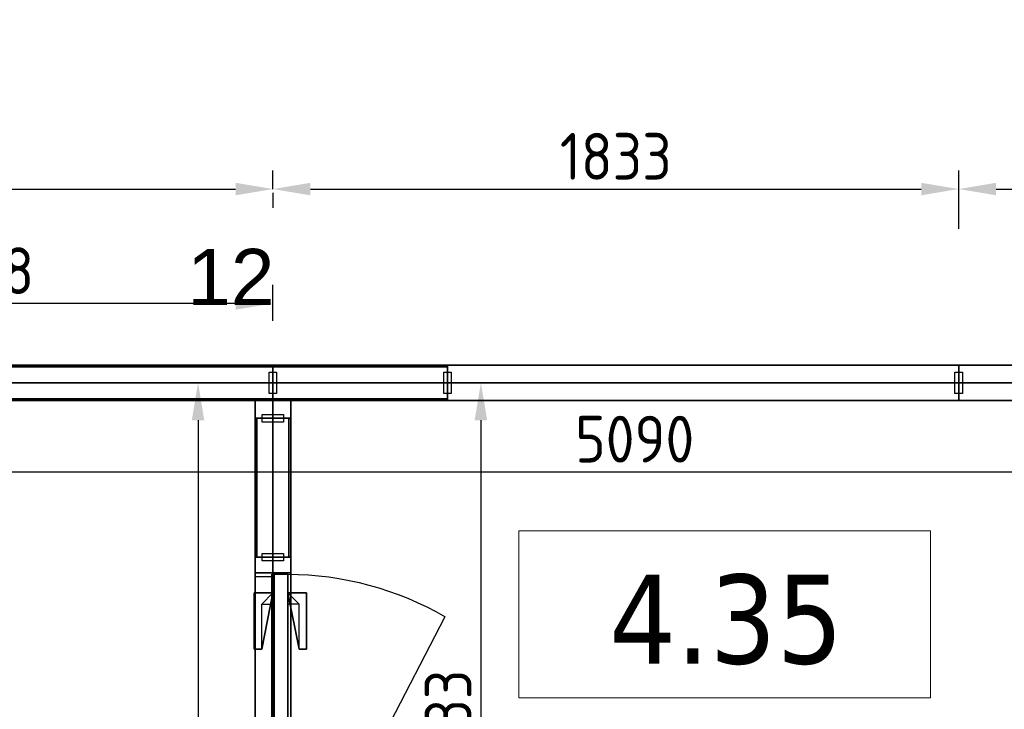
# Model space of a CAD drawing. Extents: x 2744 to 57639, y 3641 to 38820.
# Tile 157 of 179: x 49673 to 52304, y 29455 to 31299. Entities that reach past the tile are written whole.
import ezdxf
from ezdxf.enums import TextEntityAlignment as Align

# ---------------------------------------------------------------- set-up
doc = ezdxf.new("R2010")
doc.units = 0
doc.header["$LTSCALE"] = 50
doc.header["$PDSIZE"] = -5
doc.linetypes.add('HIDDEN2', pattern=[4.7625, 3.175, -1.5875])
doc.linetypes.add('stramien', pattern=[22.225, 12.7, -3.175, 3.175, -3.175])
doc.layers.get('0').update_dxf_attribs({"linetype": 'CONTINUOUS'})
doc.layers.get('DEFPOINTS').update_dxf_attribs({"linetype": 'CONTINUOUS'})
doc.layers.add('A-AREA-IDEN', color=8, linetype='CONTINUOUS', lineweight=18)
doc.layers.add('S-GRID', color=8, linetype='CONTINUOUS', lineweight=18)
for name, color, linetype in [('AS-A38--_F----5', 2, 'CONTINUOUS'), ('AS-A38--_F---4-', 9, 'CONTINUOUS'), ('AS-I38-E_F----5_Deuren', 7, 'CONTINUOUS'), ('AS-I38-M_F----5_Deurmodulen', 7, 'CONTINUOUS'), ('AS-I38-M_F----5_Muuraansluitingen', 7, 'CONTINUOUS'), ('AS-I38-M_F----5_Wandmodulen', 7, 'CONTINUOUS'), ('AS-L32--_F----5', 84, 'CONTINUOUS'), ('AS-L32--_F---4-', 84, 'CONTINUOUS'), ('AS-L32--_F-23--', 84, 'CONTINUOUS'), ('AS-L32--_F123--', 84, 'CONTINUOUS'), ('AS-L38--', 7, 'CONTINUOUS'), ('AS-L38--_F----5', 7, 'CONTINUOUS'), ('AS-L38--_F---4-', 7, 'CONTINUOUS'), ('AS-L38--_F-23--', 3, 'CONTINUOUS'), ('AS-L38--_F1----', 2, 'CONTINUOUS'), ('AS-L38--_F1-----', 2, 'CONTINUOUS'), ('AS-L38--_F123--', 7, 'CONTINUOUS'), ('AS-L38GL_F---4-', 2, 'CONTINUOUS'), ('AS-L38GL_F123--', 3, 'CONTINUOUS'), ('AS-M38--_F123--_Wandlengte', 1, 'CONTINUOUS'), ('AS-T38--_F----5', 7, 'CONTINUOUS'), ('IWTEKST', 2, 'CONTINUOUS')]:
    doc.layers.add(name, color=color, linetype=linetype)
doc.layers.add('AS-I38-1_F----5', color=2, linetype='CONTINUOUS', plot=False)
doc.layers.add('IWHULPLIJN', color=40, linetype='CONTINUOUS', plot=False)
doc.styles.get("Standard").update_dxf_attribs({"font": 'isocp.shx'})
doc.styles.add('Tahoma_1', font='TAHOMA.TTF', dxfattribs={"height": 238.040123})
doc.dimstyles.new('CWall_F2_Wandlengte', dxfattribs={"dimscale": 50, "dimtxt": 2.5, "dimasz": 2, "dimexe": 1, "dimexo": 1, "dimgap": 0.5, "dimtad": 1, "dimdec": 0, "dimdsep": 46, "dimtxsty": 'Standard', "dimcen": 2.5, "dimclrt": 2, "dimadec": 0, "dimazin": 0, "dimtfac": 1, "dimtdec": 0, "dimtix": 1, "dimtmove": 2, "dimatfit": 0, "dimfxl": 0, "dimtolj": 1, "dimtzin": 0, "dimarcsym": 0})
pattern_1 = [(60, (160, 2090), (-43300, 25000), [300, -50000]), (60, (230, 2164), (-43300, 25000), [100, -50000]), (60, (187, 2190), (-43300, 25000), [100, -50000]), (150, (320, 2170), (-25000, -43300), [200, -50000])]
pattern_2 = [(0, (233.25, 1360), (29.766, 59.531), [0, -59.531])]
pattern_3 = [(60, (160, 1230), (-43300, 25000), [300, -50000]), (60, (230, 1304), (-43300, 25000), [100, -50000]), (60, (187, 1330), (-43300, 25000), [100, -50000]), (150, (320, 1310), (-25000, -43300), [200, -50000])]
pattern_4 = [(60, (160, 370), (-43300, 25000), [300, -50000]), (60, (230, 444), (-43300, 25000), [100, -50000]), (60, (187, 470), (-43300, 25000), [100, -50000]), (150, (320, 450), (-25000, -43300), [200, -50000])]
pattern_5 = [(60, (110, 2090), (-43300, 25000), [300, -50000]), (60, (180, 2164), (-43300, 25000), [100, -50000]), (60, (140, 2190), (-43300, 25000), [100, -50000]), (150, (270, 2170), (-25000, -43300), [200, -50000])]
pattern_6 = [(0, (185.75, 1360), (29.766, 59.531), [0, -59.531])]
pattern_7 = [(60, (110, 1230), (-43300, 25000), [300, -50000]), (60, (180, 1304), (-43300, 25000), [100, -50000]), (60, (140, 1330), (-43300, 25000), [100, -50000]), (150, (270, 1310), (-25000, -43300), [200, -50000])]
pattern_8 = [(60, (110, 370), (-43300, 25000), [300, -50000]), (60, (180, 444), (-43300, 25000), [100, -50000]), (60, (140, 470), (-43300, 25000), [100, -50000]), (150, (270, 450), (-25000, -43300), [200, -50000])]
pattern_9 = [(0, (683.25, 1360), (31.75, 31.75), [15.875, -47.625]), (90, (691.188, 1352.062), (-31.75, 31.75), [15.875, -47.625])]
pattern_10 = [(60, (696, 370), (-43300, 25000), [300, -50000]), (60, (770, 444), (-43300, 25000), [100, -50000]), (60, (725, 470), (-43300, 25000), [100, -50000]), (150, (860, 450), (-25000, -43300), [200, -50000])]
pattern_11 = [(60, (696, 1230), (-43300, 25000), [300, -50000]), (60, (770, 1304), (-43300, 25000), [100, -50000]), (60, (725, 1330), (-43300, 25000), [100, -50000]), (150, (860, 1310), (-25000, -43300), [200, -50000])]
pattern_12 = [(0, (771.5, 1360), (29.7656, 59.5312), [0, -59.5312])]
pattern_13 = [(60, (696, 2090), (-43300, 25000), [300, -50000]), (60, (770, 2164), (-43300, 25000), [100, -50000]), (60, (725, 2190), (-43300, 25000), [100, -50000]), (150, (860, 2170), (-25000, -43300), [200, -50000])]
pattern_14 = [(0, (822, 1360), (31.75, 31.75), [15.875, -47.625]), (90, (829.938, 1352.062), (-31.75, 31.75), [15.875, -47.625])]

# ---------------------------------------------------------------- blocks, each defined once
blk = doc.blocks.new('00_KU ruimtetag groot - 00_KU ruimtetag groot-3653893-Plotview 4e Verdieping - schaal 1 op 100')
at = {"layer": 'A-AREA-IDEN'}
for p, q in [((5.5, 2.164), (-5.5, 2.164)), ((-5.5, 2.164), (-5.5, -2.302)), ((5.5, -2.302), (5.5, 2.164)), ((-5.5, -2.302), (5.5, -2.302))]:
    blk.add_line(p, q, dxfattribs=at)
blk = doc.blocks.new('Onderlegger 4e verdieping')
at = {"layer": 'S-GRID', "linetype": 'stramien'}
blk.add_line((2743.8, 30328.2), (56270.4, 30328.2), dxfattribs=at)
at = {"layer": 'A-AREA-IDEN', "xscale": 99.99999999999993, "yscale": 99.99999999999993, "zscale": 99.99999999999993}
blk.add_blockref('00_KU ruimtetag groot - 00_KU ruimtetag groot-3653893-Plotview 4e Verdieping - schaal 1 op 100', (51556.9, 29716.3), dxfattribs=at)
at = {"layer": 'A-AREA-IDEN', "insert": (51561.5, 29815.6), "char_height": 238.04, "width": 768, "attachment_point": 2, "line_spacing_factor": 1.000232, "style": 'Tahoma_1'}
blk.add_mtext('4.35', dxfattribs=at)
blk = doc.blocks.new('WandNr5o_CTA01')
at = {"layer": 'AS-T38--_F----5', "color": 0, "linetype": 'ByBlock'}
blk.add_circle((0, -18), 2.5, dxfattribs=at)
blk.add_attdef('WANDNR', text='', height=2.5, dxfattribs=at).set_placement((0, -18), align=Align.MIDDLE)
blk = doc.blocks.new('BvnAans-_CTA01')
at = {"layer": 'AS-L38--_F----5', "color": 0, "invisible_edges": 10}
blk.add_3dface([(0, 0), (1, 0), (1, 0, 1), (0, 0, 1)], dxfattribs=at)
at = {"layer": 'AS-L38--_F---4-', "invisible_edges": 10}
for points in [[(0, 0.5), (1, 0.5), (1, 0.5, 1), (0, 0.5, 1)], [(0, -0.5), (1, -0.5), (1, -0.5, 1), (0, -0.5, 1)]]:
    blk.add_3dface(points, dxfattribs=at)
at = {"layer": 'AS-L38--_F---4-'}
blk.add_3dface([(0, -0.5, 1), (0, 0.5, 1), (1, 0.5, 1), (1, -0.5, 1)], dxfattribs=at)
blk = doc.blocks.new('Q0WDSTL-_CTA01')
at = {"layer": 'AS-L38--_F-23--'}
for p, q in [((0, 0.3), (0, 0.5)), ((0, -0.3), (0, -0.5))]:
    blk.add_line(p, q, dxfattribs=at)
at = {"layer": 'AS-L38--_F-23--', "color": 1}
blk.add_lwpolyline([(0, 0.3), (1, 0.3), (1, -0.3), (0, -0.3)], dxfattribs=at)
at = {"layer": 'AS-L38--_F1-----'}
blk.add_lwpolyline([(0, 0.5), (0, -0.5)], dxfattribs=at)
blk = doc.blocks.new('3ADRDRP-_CTA01')
at = {"layer": 'AS-L38--_F----5', "color": 0}
blk.add_3dface([(0, 0), (1, 0), (1, 0, 1), (0, 0, 1)], dxfattribs=at)
at = {"layer": 'AS-L38--_F---4-'}
mesh = blk.add_polymesh((6, 3), dxfattribs=at)
for k, corner in enumerate([(1, -0.5, 1), (1, -0.5), (1, -0.5), (0, -0.5, 1), (0, -0.5), (0, -0.5), (0, 0.5, 1), (0, 0.5), (0, -0.5), (1, 0.5, 1), (1, 0.5), (1, -0.5), (1, 0.5, 1), (1, 0.5, 1), (1, -0.5, 1), (0, 0.5, 1), (0, 0.5, 1), (0, -0.5, 1)]):
    mesh.set_mesh_vertex(divmod(k, 3), corner)
blk = doc.blocks.new('Q0DRSTL-_CTA01')
at = {"layer": 'AS-L38--_F----5', "color": 0}
blk.add_3dface([(0, 0), (1, 0), (1, 0, 1), (0, 0, 1)], dxfattribs=at)
at = {"layer": 'AS-L38--_F-23--', "color": 0}
for p, q in [((0, 0.5), (0, 0.3)), ((1, 0.5), (1, 0)), ((1, 0), (1.25, 0)), ((0, -0.5), (0, -0.3))]:
    blk.add_line(p, q, dxfattribs=at)
for points in [[(1, 0.5), (0, 0.5)], [(0, -0.5), (1.25, -0.5), (1.25, 0)]]:
    blk.add_lwpolyline(points, dxfattribs=at)
at = {"layer": 'AS-L38--_F1----', "color": 0}
blk.add_lwpolyline([(0, -0.5), (1, -0.5), (1, 0.5), (0, 0.5)], close=True, dxfattribs=at)
at = {"layer": 'AS-L38--_F---4-'}
mesh = blk.add_polymesh((6, 3), dxfattribs=at)
for k, corner in enumerate([(1, -0.5, 1), (1, -0.5), (1, -0.5), (0, -0.5, 1), (0, -0.5), (0, -0.5), (0, 0.5, 1), (0, 0.5), (0, -0.5), (1, 0.5, 1), (1, 0.5), (1, -0.5), (1, 0.5, 1), (1, 0.5, 1), (1, -0.5, 1), (0, 0.5, 1), (0, 0.5, 1), (0, -0.5, 1)]):
    mesh.set_mesh_vertex(divmod(k, 3), corner)
blk = doc.blocks.new('ddch1---_CTA01')
at = {"layer": 'AS-L32--_F----5', "color": 1}
for p, q in [((0, 0.075), (1, 0.075, 0.5)), ((1, 0.075, 0.5), (0, 0.075, 1))]:
    blk.add_line(p, q, dxfattribs=at)
at = {"layer": 'AS-L32--_F----5', "color": 1, "linetype": 'HIDDEN2'}
for p, q in [((0, -0.075), (1, -0.075, 0.5)), ((1, -0.075, 0.5), (0, -0.075, 1))]:
    blk.add_line(p, q, dxfattribs=at)
at = {"layer": 'AS-L32--_F----5'}
blk.add_3dface([(0, 0), (0, 0, 1), (1, 0, 1), (1, 0)], dxfattribs=at)
at = {"layer": 'AS-L32--_F---4-'}
for points in [[(0, 1), (0, 1, 1), (1, 1, 1), (1, 1)], [(0, 1), (0, 0), (0, 0, 1), (0, 1, 1)], [(0, 0, 1), (0, 1, 1), (1, 1, 1), (1, 0, 1)], [(1, 1, 1), (1, 0, 1), (1, 0), (1, 1)], [(0, 0), (0, 0, 1), (1, 0, 1), (1, 0)]]:
    blk.add_3dface(points, dxfattribs=at)
at = {"layer": 'AS-L32--_F123--', "color": 1}
blk.add_line((0, 1), (0.8776, 11.4994), dxfattribs=at)
at = {"layer": 'AS-L32--_F123--'}
for p, q in [((1, 1), (0, 1)), ((0, 1), (0, 0)), ((1, 0), (1, 1)), ((0, 0), (1, 0))]:
    blk.add_line(p, q, dxfattribs=at)
at = {"layer": 'AS-L32--_F123--', "color": 1}
blk.add_ellipse((0, 1), major_axis=(0, 21.9), ratio=0.045662, start_param=-1.570796, end_param=-1.070796, dxfattribs=at)
at = {"layer": 'DEFPOINTS'}
blk.add_point((0, 0), dxfattribs=at)
blk.add_point((0, 0), dxfattribs=at)
blk = doc.blocks.new('KlnkRcht_CTA01')
at = {"layer": 'AS-L32--_F----5'}
blk.add_polyline3d([(-0.5, 0, -0.5), (0.5, 0, -0.5), (0.5, 0, 0.5), (-0.5, 0, 0.5)], close=True, dxfattribs=at)
at = {"layer": 'AS-L32--_F-23--'}
for p, q in [((0.3, -0.6, -0.5), (0.3, 0, -0.5)), ((0.5, 0, -0.5), (0.5, -1, -0.5)), ((-0.5, -1, -0.5), (-0.5, -0.6, -0.5)), ((-0.5, -0.6, -0.5), (0.3, -0.6, -0.5)), ((0.5, -1, -0.5), (-0.5, -1, -0.5))]:
    blk.add_line(p, q, dxfattribs=at)
at = {"layer": 'AS-L32--_F---4-'}
mesh = blk.add_polyface(dxfattribs=at)
corners = [(0.5, 0, -0.5), (0.5, -1, -0.5), (-0.5, -1, -0.5), (-0.5, -0.6, -0.5), (0.3, -0.6, -0.5), (0.3, 0, -0.5), (0.5, 0, 0.5), (0.5, -1, 0.5), (-0.5, -1, 0.5), (-0.5, -0.6, 0.5), (0.3, -0.6, 0.5), (0.3, 0, 0.5)]
mesh.append_faces([[corners[k] for k in face] for face in [(0, 1, 7, 6), (1, 2, 8, 7), (2, 3, 9, 8)]])
mesh.append_faces([[corners[k] for k in face] for face in [(6, 10, 11)]], dxfattribs={"vtx0": -1})
mesh.append_faces([[corners[k] for k in face] for face in [(6, 9, 10)]], dxfattribs={"vtx0": -1, "vtx2": -1})
mesh.append_faces([[corners[k] for k in face] for face in [(6, 7, 8, 9)]], dxfattribs={"vtx3": -1})
blk = doc.blocks.new('QDR-8---_CTA01')
at = {"layer": 'DEFPOINTS'}
blk.add_point((0, 0, 2700), dxfattribs=at)
at = {"layer": 'AS-L38--'}
for name, p, xscale, yscale, zscale in [('ddch1---_CTA01', (971.5, 0, 10), -926, 40, 2585), ('KlnkRcht_CTA01', (170.5, 40, 1050), -150, -50, 20), ('BvnAans-_CTA01', (0, 0, 2660), 1013, 95, 40), ('Q0WDSTL-_CTA01', (0, 0), 10, 95, 10), ('3ADRDRP-_CTA01', (0, 0, 2595), 1013, 95, 65), ('Q0DRSTL-_CTA01', (0, 0), 41.5, 95, 2595), ('Q0DRSTL-_CTA01', (1013, 0), -41.5, 95, 2595), ('KlnkRcht_CTA01', (170.5, 0, 1050), -150, 50, 20)]:
    blk.add_blockref(name, p, dxfattribs=dict(at, xscale=xscale, yscale=yscale, zscale=zscale))
at = {"layer": 'AS-L38--', "xscale": 10, "yscale": 95, "zscale": 10, "rotation": 180}
blk.add_blockref('Q0WDSTL-_CTA01', (1013, 0), dxfattribs=at)
at = {"layer": 'AS-I38-E_F----5_Deuren', "extrusion": (0, -1, 0)}
blk.add_text('926x2585', height=90, dxfattribs=at).set_placement((95.5, 175), align=Align.BOTTOM_LEFT)
at = {"layer": 'AS-I38-M_F----5_Deurmodulen', "extrusion": (0, -1, 0)}
blk.add_text('DA', height=125, rotation=90, dxfattribs=at).set_placement((506.5, 2750), align=Align.MIDDLE_LEFT)
blk = doc.blocks.new('*D151')
at = {"layer": 'AS-M38--_F123--_Wandlengte', "color": 0, "lineweight": -2}
for p, q in [((48516.6, 31163.3), (48516.6, 30796.2)), ((48616.6, 30846.2), (50249.6, 30846.2)), ((50349.6, 30836.3), (50349.6, 30796.2))]:
    blk.add_line(p, q, dxfattribs=at)
at = {"layer": 'AS-M38--_F123--_Wandlengte', "color": 0}
for points in [[(48616.6, 30862.9), (48616.6, 30829.5), (48516.6, 30846.2)], [(50249.6, 30862.9), (50249.6, 30829.5), (50349.6, 30846.2)]]:
    blk.add_solid(points, dxfattribs=at)
at = {"layer": 'DEFPOINTS', "color": 0}
for p in [(48516.6, 31213.3), (50349.6, 30886.3, -200), (50349.6, 30846.2)]:
    blk.add_point(p, dxfattribs=at)
at = {"layer": 'AS-M38--_F123--_Wandlengte', "color": 2, "insert": (49433.1, 30933.7), "char_height": 125, "attachment_point": 5}
blk.add_mtext('\\A1;1833', dxfattribs=at)
blk = doc.blocks.new('*D157')
at = {"layer": 'AS-M38--_F123--_Wandlengte', "color": 0, "lineweight": -2}
for p, q in [((54015.6, 38175.3), (54015.6, 26794.7)), ((52182.6, 26988.9), (52182.6, 26794.7)), ((52282.6, 26844.7), (53915.6, 26844.7))]:
    blk.add_line(p, q, dxfattribs=at)
at = {"layer": 'AS-M38--_F123--_Wandlengte', "color": 0}
for points in [[(52282.6, 26861.3), (52282.6, 26828), (52182.6, 26844.7)], [(53915.6, 26861.3), (53915.6, 26828), (54015.6, 26844.7)]]:
    blk.add_solid(points, dxfattribs=at)
at = {"layer": 'DEFPOINTS', "color": 0}
for p in [(54015.6, 38225.3), (52182.6, 27038.9), (54015.6, 26844.7)]:
    blk.add_point(p, dxfattribs=at)
at = {"layer": 'AS-M38--_F123--_Wandlengte', "color": 2, "insert": (53099.1, 26932.2), "char_height": 125, "attachment_point": 5}
blk.add_mtext('\\A1;1833', dxfattribs=at)
blk = doc.blocks.new('*D160')
at = {"layer": 'AS-M38--_F123--_Wandlengte', "color": 0, "lineweight": -2}
for p, q in [((55050.6, 30328.2), (50855.5, 30328.2)), ((50905.5, 30228.2), (50905.5, 28595.2)), ((55050.6, 28495.2), (50855.5, 28495.2))]:
    blk.add_line(p, q, dxfattribs=at)
at = {"layer": 'AS-M38--_F123--_Wandlengte', "color": 0}
for points in [[(50888.8, 30228.2), (50922.2, 30228.2), (50905.5, 30328.2)], [(50888.8, 28595.2), (50922.2, 28595.2), (50905.5, 28495.2)]]:
    blk.add_solid(points, dxfattribs=at)
at = {"layer": 'DEFPOINTS', "color": 0}
for p in [(55100.6, 30328.2), (50905.5, 28495.2), (55100.6, 28495.2)]:
    blk.add_point(p, dxfattribs=at)
at = {"layer": 'AS-M38--_F123--_Wandlengte', "color": 2, "insert": (50818, 29411.7), "char_height": 125, "attachment_point": 5, "rotation": 90}
blk.add_mtext('\\A1;1833', dxfattribs=at)
blk = doc.blocks.new('*D176')
at = {"layer": 'AS-M38--_F123--_Wandlengte', "color": 0, "lineweight": -2}
for p, q in [((49965.8, 30328.2), (50199.5, 30328.2)), ((50149.5, 30228.2), (50149.5, 26762.2)), ((49965.8, 26662.2), (50199.5, 26662.2))]:
    blk.add_line(p, q, dxfattribs=at)
at = {"layer": 'AS-M38--_F123--_Wandlengte', "color": 0}
for points in [[(50132.8, 30228.2), (50166.1, 30228.2), (50149.5, 30328.2)], [(50132.8, 26762.2), (50166.1, 26762.2), (50149.5, 26662.2)]]:
    blk.add_solid(points, dxfattribs=at)
at = {"layer": 'DEFPOINTS', "color": 0}
for p in [(49915.8, 30328.2), (49915.8, 26662.2), (50149.5, 26662.2)]:
    blk.add_point(p, dxfattribs=at)
at = {"layer": 'AS-M38--_F123--_Wandlengte', "color": 2, "insert": (50062, 28154.1), "char_height": 125, "attachment_point": 5, "rotation": 90}
blk.add_mtext('\\A1;3666', dxfattribs=at)
blk = doc.blocks.new('OndrAans_CTA01')
at = {"layer": 'AS-L38--_F----5', "color": 0, "invisible_edges": 10}
blk.add_3dface([(0, 0), (1, 0), (1, 0, 1), (0, 0, 1)], dxfattribs=at)
at = {"layer": 'AS-L38--_F---4-', "invisible_edges": 10}
for points in [[(0, 0.5), (1, 0.5), (1, 0.5, 1), (0, 0.5, 1)], [(0, -0.5), (1, -0.5), (1, -0.5, 1), (0, -0.5, 1)]]:
    blk.add_3dface(points, dxfattribs=at)
at = {"layer": 'AS-L38--_F123--', "color": 0}
blk.add_3dface([(0, -0.5), (1, -0.5), (1, 0.5), (0, 0.5)], dxfattribs=at)
blk = doc.blocks.new('QPGLAS--_CTA01')
at = {"layer": 'AS-L38--_F----5', "color": 0}
blk.add_3dface([(0, 0), (1, 0), (1, 0, 1), (0, 0, 1)], dxfattribs=at)
at = {"layer": 'AS-L38GL_F123--'}
blk.add_line((0, 0), (1, 0), dxfattribs=at)
at = {"layer": 'AS-L38GL_F---4-'}
mesh = blk.add_polymesh((6, 3), dxfattribs=at)
for k, corner in enumerate([(1, -0.45, 1), (1, -0.45), (1, -0.45), (0, -0.45, 1), (0, -0.45), (0, -0.45), (0, 0.45, 1), (0, 0.45), (0, -0.45), (1, 0.45, 1), (1, 0.45), (1, -0.45), (1, 0.45, 1), (1, 0.45, 1), (1, -0.45, 1), (0, 0.45, 1), (0, 0.45, 1), (0, -0.45, 1)]):
    mesh.set_mesh_vertex(divmod(k, 3), corner)
blk = doc.blocks.new('O4------_CTA01')
blk.add_blockref('QPGLAS--_CTA01', (0, 0))
blk = doc.blocks.new('QWND17--_CTA01')
at = {"layer": 'AS-A38--_F----5', "extrusion": (0, -1, 0)}
h = blk.add_hatch(dxfattribs=at)
h.set_pattern_fill('GLAS2', color=256, scale=50, angle=60, style=0, pattern_type=2)
h.set_pattern_definition(pattern_1)
h.paths.add_polyline_path([(0, 1780), (466.5, 1780), (466.5, 2660), (0, 2660)])
h = blk.add_hatch(dxfattribs=at)
h.set_pattern_fill('GLAS2', color=256, scale=50, angle=60, style=0, pattern_type=2)
h.set_pattern_definition(pattern_3)
h.paths.add_polyline_path([(0, 940), (466.5, 940), (466.5, 1780), (0, 1780)])
h = blk.add_hatch(dxfattribs=at)
h.set_pattern_fill('GLAS2', color=256, scale=50, angle=60, style=0, pattern_type=2)
h.set_pattern_definition(pattern_4)
h.paths.add_polyline_path([(0, 60), (466.5, 60), (466.5, 940), (0, 940)])
h = blk.add_hatch(dxfattribs=at)
h.set_pattern_fill('DOTS', color=256, scale=37.5, style=0)
h.set_pattern_definition(pattern_2)
h.paths.add_polyline_path([(10, 950), (456.5, 950), (456.5, 1770), (10, 1770)])
at = {"layer": 'AS-A38--_F---4-', "extrusion": (0, -1, 0)}
h = blk.add_hatch(dxfattribs=at)
h.set_pattern_fill('GLAS2', color=256, scale=50, angle=60, style=0, pattern_type=2)
h.set_pattern_definition(pattern_1)
h.paths.add_polyline_path([(0, 1780), (466.5, 1780), (466.5, 2660), (0, 2660)])
h = blk.add_hatch(dxfattribs=at)
h.set_pattern_fill('GLAS2', color=256, scale=50, angle=60, style=0, pattern_type=2)
h.set_pattern_definition(pattern_3)
h.paths.add_polyline_path([(0, 940), (466.5, 940), (466.5, 1780), (0, 1780)])
h = blk.add_hatch(dxfattribs=at)
h.set_pattern_fill('GLAS2', color=256, scale=50, angle=60, style=0, pattern_type=2)
h.set_pattern_definition(pattern_4)
h.paths.add_polyline_path([(0, 60), (466.5, 60), (466.5, 940), (0, 940)])
h = blk.add_hatch(dxfattribs=at)
h.set_pattern_fill('DOTS', color=256, scale=37.5, style=0)
h.set_pattern_definition(pattern_2)
h.paths.add_polyline_path([(10, 950), (456.5, 950), (456.5, 1770), (10, 1770)])
h = blk.add_hatch(dxfattribs=at)
h.set_pattern_fill('GLAS2', color=256, scale=50, angle=60, style=0, pattern_type=2)
h.set_pattern_definition(pattern_1)
h.paths.add_polyline_path([(0, 1780), (466.5, 1780), (466.5, 2660), (0, 2660)])
h = blk.add_hatch(dxfattribs=at)
h.set_pattern_fill('GLAS2', color=256, scale=50, angle=60, style=0, pattern_type=2)
h.set_pattern_definition(pattern_3)
h.paths.add_polyline_path([(0, 940), (466.5, 940), (466.5, 1780), (0, 1780)])
h = blk.add_hatch(dxfattribs=at)
h.set_pattern_fill('GLAS2', color=256, scale=50, angle=60, style=0, pattern_type=2)
h.set_pattern_definition(pattern_4)
h.paths.add_polyline_path([(0, 60), (466.5, 60), (466.5, 940), (0, 940)])
h = blk.add_hatch(dxfattribs=at)
h.set_pattern_fill('DOTS', color=256, scale=37.5, style=0)
h.set_pattern_definition(pattern_2)
h.paths.add_polyline_path([(10, 950), (456.5, 950), (456.5, 1770), (10, 1770)])
at = {"layer": 'DEFPOINTS'}
blk.add_point((0, 0, 2700), dxfattribs=at)
at = {"layer": 'AS-L38--', "yscale": 95}
for name, p, xscale, zscale in [('BvnAans-_CTA01', (0, 0, 2660), 466.5, 40), ('OndrAans_CTA01', (0, 0), 466.5, 60), ('Q0WDSTL-_CTA01', (0, 0), 10, 10), ('O4------_CTA01', (0, 0, 1780), 466.5, 880), ('O4------_CTA01', (0, 0, 940), 466.5, 840), ('O4------_CTA01', (0, 0, 60), 466.5, 880)]:
    blk.add_blockref(name, p, dxfattribs=dict(at, xscale=xscale, zscale=zscale))
at = {"layer": 'AS-L38--', "xscale": 10, "yscale": 95, "zscale": 10, "rotation": 180}
blk.add_blockref('Q0WDSTL-_CTA01', (466.5, 0), dxfattribs=at)
at = {"layer": 'AS-I38-1_F----5', "extrusion": (0, -1, 0)}
blk.add_text('2', height=90, dxfattribs=at).set_placement((40, 130))
at = {"layer": 'AS-I38-M_F----5_Wandmodulen', "extrusion": (0, -1, 0)}
blk.add_text('GH', height=125, rotation=90, dxfattribs=at).set_placement((233.2, 2750), align=Align.MIDDLE_LEFT)
blk = doc.blocks.new('QWND21--_CTA01')
at = {"layer": 'AS-A38--_F----5', "extrusion": (0, -1, 0)}
h = blk.add_hatch(dxfattribs=at)
h.set_pattern_fill('GLAS2', color=256, scale=50, angle=60, style=0, pattern_type=2)
h.set_pattern_definition(pattern_5)
h.paths.add_polyline_path([(0, 1780), (371.5, 1780), (371.5, 2660), (0, 2660)])
h = blk.add_hatch(dxfattribs=at)
h.set_pattern_fill('GLAS2', color=256, scale=50, angle=60, style=0, pattern_type=2)
h.set_pattern_definition(pattern_7)
h.paths.add_polyline_path([(0, 940), (371.5, 940), (371.5, 1780), (0, 1780)])
h = blk.add_hatch(dxfattribs=at)
h.set_pattern_fill('GLAS2', color=256, scale=50, angle=60, style=0, pattern_type=2)
h.set_pattern_definition(pattern_8)
h.paths.add_polyline_path([(0, 60), (371.5, 60), (371.5, 940), (0, 940)])
h = blk.add_hatch(dxfattribs=at)
h.set_pattern_fill('DOTS', color=256, scale=37.5, style=0)
h.set_pattern_definition(pattern_6)
h.paths.add_polyline_path([(10, 950), (361.5, 950), (361.5, 1770), (10, 1770)])
at = {"layer": 'AS-A38--_F---4-', "extrusion": (0, -1, 0)}
h = blk.add_hatch(dxfattribs=at)
h.set_pattern_fill('GLAS2', color=256, scale=50, angle=60, style=0, pattern_type=2)
h.set_pattern_definition(pattern_5)
h.paths.add_polyline_path([(0, 1780), (371.5, 1780), (371.5, 2660), (0, 2660)])
h = blk.add_hatch(dxfattribs=at)
h.set_pattern_fill('GLAS2', color=256, scale=50, angle=60, style=0, pattern_type=2)
h.set_pattern_definition(pattern_7)
h.paths.add_polyline_path([(0, 940), (371.5, 940), (371.5, 1780), (0, 1780)])
h = blk.add_hatch(dxfattribs=at)
h.set_pattern_fill('GLAS2', color=256, scale=50, angle=60, style=0, pattern_type=2)
h.set_pattern_definition(pattern_8)
h.paths.add_polyline_path([(0, 60), (371.5, 60), (371.5, 940), (0, 940)])
h = blk.add_hatch(dxfattribs=at)
h.set_pattern_fill('DOTS', color=256, scale=37.5, style=0)
h.set_pattern_definition(pattern_6)
h.paths.add_polyline_path([(10, 950), (361.5, 950), (361.5, 1770), (10, 1770)])
h = blk.add_hatch(dxfattribs=at)
h.set_pattern_fill('GLAS2', color=256, scale=50, angle=60, style=0, pattern_type=2)
h.set_pattern_definition(pattern_5)
h.paths.add_polyline_path([(0, 1780), (371.5, 1780), (371.5, 2660), (0, 2660)])
h = blk.add_hatch(dxfattribs=at)
h.set_pattern_fill('GLAS2', color=256, scale=50, angle=60, style=0, pattern_type=2)
h.set_pattern_definition(pattern_7)
h.paths.add_polyline_path([(0, 940), (371.5, 940), (371.5, 1780), (0, 1780)])
h = blk.add_hatch(dxfattribs=at)
h.set_pattern_fill('GLAS2', color=256, scale=50, angle=60, style=0, pattern_type=2)
h.set_pattern_definition(pattern_8)
h.paths.add_polyline_path([(0, 60), (371.5, 60), (371.5, 940), (0, 940)])
h = blk.add_hatch(dxfattribs=at)
h.set_pattern_fill('DOTS', color=256, scale=37.5, style=0)
h.set_pattern_definition(pattern_6)
h.paths.add_polyline_path([(10, 950), (361.5, 950), (361.5, 1770), (10, 1770)])
at = {"layer": 'DEFPOINTS'}
blk.add_point((0, 0, 2700), dxfattribs=at)
at = {"layer": 'AS-L38--', "yscale": 95}
for name, p, xscale, zscale in [('BvnAans-_CTA01', (0, 0, 2660), 371.5, 40), ('OndrAans_CTA01', (0, 0), 371.5, 60), ('Q0WDSTL-_CTA01', (0, 0), 10, 10), ('O4------_CTA01', (0, 0, 1780), 371.5, 880), ('O4------_CTA01', (0, 0, 940), 371.5, 840), ('O4------_CTA01', (0, 0, 60), 371.5, 880)]:
    blk.add_blockref(name, p, dxfattribs=dict(at, xscale=xscale, zscale=zscale))
at = {"layer": 'AS-L38--', "xscale": 10, "yscale": 95, "zscale": 10, "rotation": 180}
blk.add_blockref('Q0WDSTL-_CTA01', (371.5, 0), dxfattribs=at)
at = {"layer": 'AS-I38-1_F----5', "extrusion": (0, -1, 0)}
blk.add_text('1', height=90, dxfattribs=at).set_placement((40, 130))
at = {"layer": 'AS-I38-M_F----5_Wandmodulen', "extrusion": (0, -1, 0)}
blk.add_text('GH', height=125, rotation=90, dxfattribs=at).set_placement((185.8, 2750), align=Align.MIDDLE_LEFT)
blk = doc.blocks.new('QSRT13--_CTA01')
at = {"layer": 'AS-L38--_F----5', "linetype": 'HIDDEN2'}
blk.add_line((0, 0), (0, 0, 2700), dxfattribs=at)
at = {"layer": 'AS-L38--_F----5', "invisible_edges": 4}
for points in [[(47.5, 0), (47.5, 0, 60), (95, 0, 60), (95, 0)], [(47.5, 0, 2660), (47.5, 0, 2700), (95, 0, 2700), (95, 0, 2660)]]:
    blk.add_3dface(points, dxfattribs=at)
at = {"layer": 'AS-L38--_F----5'}
blk.add_3dface([(47.5, 0, 60), (47.5, 0, 2660), (95, 0, 2660), (95, 0, 60)], dxfattribs=at)
at = {"layer": 'AS-L38--_F---4-', "invisible_edges": 4}
for points in [[(95, 47.5), (95, 47.5, 60), (47.5, 47.5, 60), (47.5, 47.5)], [(95, 47.5, 2660), (95, 47.5, 2700), (47.5, 47.5, 2700), (47.5, 47.5, 2660)], [(47.5, -47.5), (47.5, -47.5, 60), (95, -47.5, 60), (95, -47.5)], [(47.5, -47.5, 2660), (47.5, -47.5, 2700), (95, -47.5, 2700), (95, -47.5, 2660)]]:
    blk.add_3dface(points, dxfattribs=at)
at = {"layer": 'AS-L38--_F---4-'}
for points in [[(95, 47.5, 60), (95, 47.5, 2660), (47.5, 47.5, 2660), (47.5, 47.5, 60)], [(47.5, 47.5), (47.5, 47.5, 60), (47.5, -47.5, 60), (47.5, -47.5)], [(47.5, 47.5, 60), (47.5, 47.5, 2660), (47.5, -47.5, 2660), (47.5, -47.5, 60)], [(47.5, 47.5, 2660), (47.5, 47.5, 2700), (47.5, -47.5, 2700), (47.5, -47.5, 2660)], [(95, 47.5, 2700), (47.5, 47.5, 2700), (47.5, -47.5, 2700), (95, -47.5, 2700)], [(47.5, -47.5, 60), (47.5, -47.5, 2660), (95, -47.5, 2660), (95, -47.5, 60)]]:
    blk.add_3dface(points, dxfattribs=at)
at = {"layer": 'AS-L38--_F123--'}
blk.add_lwpolyline([(95, 47.5), (47.5, 47.5), (47.5, -47.5), (95, -47.5)], dxfattribs=at)
at = {"layer": 'DEFPOINTS'}
blk.add_point((0, 0, 2700), dxfattribs=at)
at = {"layer": 'AS-L38--', "xscale": 10, "yscale": 95, "zscale": 10, "rotation": 180}
blk.add_blockref('Q0WDSTL-_CTA01', (95, 0), dxfattribs=at)
at = {"layer": 'AS-I38-M_F----5_Muuraansluitingen', "extrusion": (0, -1, 0)}
blk.add_text('D12', height=125, rotation=90, dxfattribs=at).set_placement((0, 2750), align=Align.MIDDLE_LEFT)
blk = doc.blocks.new('D1------_CTA01')
at = {"layer": 'AS-L38--_F----5', "color": 0}
blk.add_3dface([(0, 0), (1, 0), (1, 0, 1), (0, 0, 1)], dxfattribs=at)
at = {"layer": 'AS-L38--_F---4-'}
for points in [[(0, 0.5), (1, 0.5), (1, 0.5, 1), (0, 0.5, 1)], [(0, -0.5), (1, -0.5), (1, -0.5, 1), (0, -0.5, 1)]]:
    blk.add_3dface(points, dxfattribs=at)
blk = doc.blocks.new('QWND54--_CTA01')
at = {"layer": 'AS-A38--_F----5', "extrusion": (0, -1, 0)}
h = blk.add_hatch(dxfattribs=at)
h.set_pattern_fill('CROSS', color=256, scale=5, style=0)
h.set_pattern_definition(pattern_9)
h.paths.add_polyline_path([(0, 940), (1366.5, 940), (1366.5, 1780), (0, 1780)])
at = {"layer": 'AS-A38--_F---4-', "extrusion": (0, -1, 0)}
h = blk.add_hatch(dxfattribs=at)
h.set_pattern_fill('CROSS', color=256, scale=5, style=0)
h.set_pattern_definition(pattern_9)
h.paths.add_polyline_path([(0, 940), (1366.5, 940), (1366.5, 1780), (0, 1780)])
h = blk.add_hatch(dxfattribs=at)
h.set_pattern_fill('CROSS', color=256, scale=5, style=0)
h.set_pattern_definition(pattern_9)
h.paths.add_polyline_path([(0, 940), (1366.5, 940), (1366.5, 1780), (0, 1780)])
at = {"layer": 'DEFPOINTS'}
blk.add_point((0, 0, 2700), dxfattribs=at)
at = {"layer": 'AS-L38--', "yscale": 95}
for name, p, xscale, zscale in [('BvnAans-_CTA01', (0, 0, 2660), 1366.5, 40), ('OndrAans_CTA01', (0, 0), 1366.5, 60), ('Q0WDSTL-_CTA01', (0, 0), 10, 10), ('D1------_CTA01', (0, 0, 1780), 1366.5, 880), ('D1------_CTA01', (0, 0, 940), 1366.5, 840), ('D1------_CTA01', (0, 0, 60), 1366.5, 880)]:
    blk.add_blockref(name, p, dxfattribs=dict(at, xscale=xscale, zscale=zscale))
at = {"layer": 'AS-L38--', "xscale": 10, "yscale": 95, "zscale": 10, "rotation": 180}
blk.add_blockref('Q0WDSTL-_CTA01', (1366.5, 0), dxfattribs=at)
at = {"layer": 'AS-I38-1_F----5', "extrusion": (0, -1, 0)}
blk.add_text('3', height=90, dxfattribs=at).set_placement((40, 130))
at = {"layer": 'AS-I38-M_F----5_Wandmodulen', "extrusion": (0, -1, 0)}
blk.add_text('AH-Z1', height=125, rotation=90, dxfattribs=at).set_placement((683.25, 2750), align=Align.MIDDLE_LEFT)
blk = doc.blocks.new('*D282')
at = {"layer": 'AS-M38--_F123--_Wandlengte', "color": 0, "lineweight": -2}
for p, q in [((50349.6, 30846.2), (50349.6, 30896.2)), ((52182.6, 30740.2), (52182.6, 30896.2)), ((50449.6, 30846.2), (52082.6, 30846.2))]:
    blk.add_line(p, q, dxfattribs=at)
at = {"layer": 'AS-M38--_F123--_Wandlengte', "color": 0}
for points in [[(50449.6, 30862.9), (50449.6, 30829.5), (50349.6, 30846.2)], [(52082.6, 30862.9), (52082.6, 30829.5), (52182.6, 30846.2)]]:
    blk.add_solid(points, dxfattribs=at)
at = {"layer": 'DEFPOINTS', "color": 0}
for p in [(52182.6, 30846.2), (50349.6, 30796.2), (52182.6, 30690.2)]:
    blk.add_point(p, dxfattribs=at)
at = {"layer": 'AS-M38--_F123--_Wandlengte', "color": 2, "insert": (51266.1, 30933.7), "char_height": 125, "attachment_point": 5}
blk.add_mtext('\\A1;1833', dxfattribs=at)
blk = doc.blocks.new('*D283')
at = {"layer": 'AS-M38--_F123--_Wandlengte', "color": 0, "lineweight": -2}
for p, q in [((52182.6, 30740.2), (52182.6, 30896.2)), ((53861.6, 30425.7), (53861.6, 30896.2)), ((52282.6, 30846.2), (53761.6, 30846.2))]:
    blk.add_line(p, q, dxfattribs=at)
at = {"layer": 'AS-M38--_F123--_Wandlengte', "color": 0}
for points in [[(52282.6, 30862.9), (52282.6, 30829.5), (52182.6, 30846.2)], [(53761.6, 30862.9), (53761.6, 30829.5), (53861.6, 30846.2)]]:
    blk.add_solid(points, dxfattribs=at)
at = {"layer": 'DEFPOINTS', "color": 0}
for p in [(53861.6, 30846.2), (52182.6, 30690.2), (53861.6, 30375.7, 60)]:
    blk.add_point(p, dxfattribs=at)
at = {"layer": 'AS-M38--_F123--_Wandlengte', "color": 2, "insert": (53022.1, 30933.7), "char_height": 125, "attachment_point": 5}
blk.add_mtext('\\A1;1679', dxfattribs=at)
blk = doc.blocks.new('*D303')
at = {"layer": 'AS-M38--_F123--_Wandlengte', "color": 0, "lineweight": -2}
for p, q in [((48771.6, 30425.7), (48771.6, 30590.3)), ((50349.6, 30494), (50349.6, 30590.3)), ((50249.6, 30540.3), (48871.6, 30540.3))]:
    blk.add_line(p, q, dxfattribs=at)
at = {"layer": 'AS-M38--_F123--_Wandlengte', "color": 0}
for points in [[(48871.6, 30557), (48871.6, 30523.6), (48771.6, 30540.3)], [(50249.6, 30557), (50249.6, 30523.6), (50349.6, 30540.3)]]:
    blk.add_solid(points, dxfattribs=at)
at = {"layer": 'DEFPOINTS', "color": 0}
for p in [(48771.6, 30540.3), (50349.6, 30444, -200), (48771.6, 30375.7, -200)]:
    blk.add_point(p, dxfattribs=at)
at = {"layer": 'AS-M38--_F123--_Wandlengte', "color": 2, "insert": (49560.6, 30627.8), "char_height": 125, "attachment_point": 5}
blk.add_mtext('\\A1;1578', dxfattribs=at)
blk = doc.blocks.new('QWND34--_CTA01')
at = {"layer": 'AS-A38--_F----5', "extrusion": (0, -1, 0)}
h = blk.add_hatch(dxfattribs=at)
h.set_pattern_fill('GLAS2', color=256, scale=50, angle=60, style=0, pattern_type=2)
h.set_pattern_definition(pattern_10)
h.paths.add_polyline_path([(0, 60), (1543, 60), (1543, 940), (0, 940)])
h = blk.add_hatch(dxfattribs=at)
h.set_pattern_fill('GLAS2', color=256, scale=50, angle=60, style=0, pattern_type=2)
h.set_pattern_definition(pattern_11)
h.paths.add_polyline_path([(0, 940), (1543, 940), (1543, 1780), (0, 1780)])
h = blk.add_hatch(dxfattribs=at)
h.set_pattern_fill('GLAS2', color=256, scale=50, angle=60, style=0, pattern_type=2)
h.set_pattern_definition(pattern_13)
h.paths.add_polyline_path([(0, 1780), (1543, 1780), (1543, 2660), (0, 2660)])
h = blk.add_hatch(dxfattribs=at)
h.set_pattern_fill('DOTS', color=256, scale=37.5, style=0)
h.set_pattern_definition(pattern_12)
h.paths.add_polyline_path([(10, 950), (1533, 950), (1533, 1770), (10, 1770)])
at = {"layer": 'AS-A38--_F---4-', "extrusion": (0, -1, 0)}
h = blk.add_hatch(dxfattribs=at)
h.set_pattern_fill('GLAS2', color=256, scale=50, angle=60, style=0, pattern_type=2)
h.set_pattern_definition(pattern_10)
h.paths.add_polyline_path([(0, 60), (1543, 60), (1543, 940), (0, 940)])
h = blk.add_hatch(dxfattribs=at)
h.set_pattern_fill('GLAS2', color=256, scale=50, angle=60, style=0, pattern_type=2)
h.set_pattern_definition(pattern_11)
h.paths.add_polyline_path([(0, 940), (1543, 940), (1543, 1780), (0, 1780)])
h = blk.add_hatch(dxfattribs=at)
h.set_pattern_fill('GLAS2', color=256, scale=50, angle=60, style=0, pattern_type=2)
h.set_pattern_definition(pattern_13)
h.paths.add_polyline_path([(0, 1780), (1543, 1780), (1543, 2660), (0, 2660)])
h = blk.add_hatch(dxfattribs=at)
h.set_pattern_fill('DOTS', color=256, scale=37.5, style=0)
h.set_pattern_definition(pattern_12)
h.paths.add_polyline_path([(10, 950), (1533, 950), (1533, 1770), (10, 1770)])
h = blk.add_hatch(dxfattribs=at)
h.set_pattern_fill('GLAS2', color=256, scale=50, angle=60, style=0, pattern_type=2)
h.set_pattern_definition(pattern_10)
h.paths.add_polyline_path([(0, 60), (1543, 60), (1543, 940), (0, 940)])
h = blk.add_hatch(dxfattribs=at)
h.set_pattern_fill('GLAS2', color=256, scale=50, angle=60, style=0, pattern_type=2)
h.set_pattern_definition(pattern_11)
h.paths.add_polyline_path([(0, 940), (1543, 940), (1543, 1780), (0, 1780)])
h = blk.add_hatch(dxfattribs=at)
h.set_pattern_fill('GLAS2', color=256, scale=50, angle=60, style=0, pattern_type=2)
h.set_pattern_definition(pattern_13)
h.paths.add_polyline_path([(0, 1780), (1543, 1780), (1543, 2660), (0, 2660)])
h = blk.add_hatch(dxfattribs=at)
h.set_pattern_fill('DOTS', color=256, scale=37.5, style=0)
h.set_pattern_definition(pattern_12)
h.paths.add_polyline_path([(10, 950), (1533, 950), (1533, 1770), (10, 1770)])
at = {"layer": 'DEFPOINTS'}
blk.add_point((0, 0, 2700), dxfattribs=at)
at = {"layer": 'AS-L38--', "yscale": 95}
for name, p, xscale, zscale in [('BvnAans-_CTA01', (0, 0, 2660), 1543, 40), ('OndrAans_CTA01', (0, 0), 1543, 60), ('Q0WDSTL-_CTA01', (0, 0), 10, 10), ('O4------_CTA01', (0, 0, 1780), 1543, 880), ('O4------_CTA01', (0, 0, 940), 1543, 840), ('O4------_CTA01', (0, 0, 60), 1543, 880)]:
    blk.add_blockref(name, p, dxfattribs=dict(at, xscale=xscale, zscale=zscale))
at = {"layer": 'AS-L38--', "xscale": 10, "yscale": 95, "zscale": 10, "rotation": 180}
blk.add_blockref('Q0WDSTL-_CTA01', (1543, 0), dxfattribs=at)
at = {"layer": 'AS-I38-1_F----5', "extrusion": (0, -1, 0)}
blk.add_text('1', height=90, dxfattribs=at).set_placement((40, 130))
at = {"layer": 'AS-I38-M_F----5_Wandmodulen', "extrusion": (0, -1, 0)}
blk.add_text('GH', height=125, rotation=90, dxfattribs=at).set_placement((771.5, 2750), align=Align.MIDDLE_LEFT)
blk = doc.blocks.new('QWND57--_CTA01')
at = {"layer": 'AS-A38--_F----5', "extrusion": (0, -1, 0)}
h = blk.add_hatch(dxfattribs=at)
h.set_pattern_fill('CROSS', color=256, scale=5, style=0)
h.set_pattern_definition(pattern_14)
h.paths.add_polyline_path([(0, 940), (1644, 940), (1644, 1780), (0, 1780)])
at = {"layer": 'AS-A38--_F---4-', "extrusion": (0, -1, 0)}
h = blk.add_hatch(dxfattribs=at)
h.set_pattern_fill('CROSS', color=256, scale=5, style=0)
h.set_pattern_definition(pattern_14)
h.paths.add_polyline_path([(0, 940), (1644, 940), (1644, 1780), (0, 1780)])
h = blk.add_hatch(dxfattribs=at)
h.set_pattern_fill('CROSS', color=256, scale=5, style=0)
h.set_pattern_definition(pattern_14)
h.paths.add_polyline_path([(0, 940), (1644, 940), (1644, 1780), (0, 1780)])
at = {"layer": 'DEFPOINTS'}
blk.add_point((0, 0, 2700), dxfattribs=at)
at = {"layer": 'AS-L38--', "yscale": 95}
for name, p, xscale, zscale in [('BvnAans-_CTA01', (0, 0, 2660), 1644, 40), ('OndrAans_CTA01', (0, 0), 1644, 60), ('Q0WDSTL-_CTA01', (0, 0), 10, 10), ('D1------_CTA01', (0, 0, 1780), 1644, 880), ('D1------_CTA01', (0, 0, 940), 1644, 840), ('D1------_CTA01', (0, 0, 60), 1644, 880)]:
    blk.add_blockref(name, p, dxfattribs=dict(at, xscale=xscale, zscale=zscale))
at = {"layer": 'AS-L38--', "xscale": 10, "yscale": 95, "zscale": 10, "rotation": 180}
blk.add_blockref('Q0WDSTL-_CTA01', (1644, 0), dxfattribs=at)
at = {"layer": 'AS-I38-1_F----5', "extrusion": (0, -1, 0)}
blk.add_text('98', height=90, dxfattribs=at).set_placement((40, 130))
at = {"layer": 'AS-I38-M_F----5_Wandmodulen', "extrusion": (0, -1, 0)}
blk.add_text('AH-Z1', height=125, rotation=90, dxfattribs=at).set_placement((822, 2750), align=Align.MIDDLE_LEFT)
blk = doc.blocks.new('*D363')
at = {"layer": 'AS-M38--_F123--_Wandlengte', "color": 0, "lineweight": -2}
for p, q in [((48771.6, 30278.2), (48771.6, 30040)), ((53861.6, 30278.2), (53861.6, 30040)), ((48871.6, 30090), (53761.6, 30090))]:
    blk.add_line(p, q, dxfattribs=at)
at = {"layer": 'AS-M38--_F123--_Wandlengte', "color": 0}
for points in [[(48871.6, 30106.7), (48871.6, 30073.3), (48771.6, 30090)], [(53761.6, 30106.7), (53761.6, 30073.3), (53861.6, 30090)]]:
    blk.add_solid(points, dxfattribs=at)
at = {"layer": 'DEFPOINTS', "color": 0}
for p in [(48771.6, 30328.2), (53861.6, 30328.2), (53861.6, 30090)]:
    blk.add_point(p, dxfattribs=at)
at = {"layer": 'AS-M38--_F123--_Wandlengte', "color": 2, "insert": (51316.6, 30177.5), "char_height": 125, "attachment_point": 5}
blk.add_mtext('\\A1;5090', dxfattribs=at)

msp = doc.modelspace()

# ---------------------------------------------------------------- linework, layer by layer
at = {"layer": 'IWHULPLIJN', "color": 3}
msp.add_line((54016.6, 30328.2), (48793.6, 30328.2), dxfattribs=at)

# ---------------------------------------------------------------- block references
msp.add_blockref('Onderlegger 4e verdieping', (0, 0))
at = {"layer": 'AS-L38--'}
for name, p in [('QWND34--_CTA01', (48806.6, 30328.2)), ('QWND17--_CTA01', (50349.6, 30328.2)), ('QWND54--_CTA01', (50816.1, 30328.2)), ('QWND57--_CTA01', (52182.6, 30328.2))]:
    msp.add_blockref(name, p, dxfattribs=at)
at = {"layer": 'AS-L38--', "rotation": 270}
for name, p in [('QSRT13--_CTA01', (50349.6, 30328.23)), ('QWND21--_CTA01', (50349.6, 30233.23)), ('QDR-8---_CTA01', (50349.6, 29861.73))]:
    msp.add_blockref(name, p, dxfattribs=at)
at = {"layer": 'AS-L38--', "extrusion": (0, -1, 0)}
ref = msp.add_blockref('WandNr5o_CTA01', (51498.35, -100, -30328.2), dxfattribs=dict(at, xscale=50, yscale=50, zscale=50))
ref.add_attrib('WANDNR', '10', dxfattribs={"layer": 'AS-T38--_F----5', "color": 0, "linetype": 'ByBlock', "extrusion": (0, -1, 0), "height": 125}).set_placement((51498.35, -1000, -30328.2), align=Align.MIDDLE)

# ---------------------------------------------------------------- texts
at = {"layer": 'IWTEKST', "insert": (50120.67, 30686.16), "char_height": 150, "width": 3405, "attachment_point": 1}
msp.add_mtext('{\\fArial|b0|i0|c0|p34;12}', dxfattribs=at)

# ---------------------------------------------------------------- dimensions: what is measured, and where the dimension line sits
at = {"layer": 'AS-M38--_F123--_Wandlengte'}
for base, p1, p2, picture, middle in [((54015.6, 26844.68), (52182.6, 27038.89), (54015.6, 38225.26), '*D157', (53099.1, 26932.18)), ((50349.6, 30846.21), (48516.6, 31213.32), (50349.6, 30886.29, -200), '*D151', (49433.1, 30933.71)), ((52182.6, 30846.21), (50349.6, 30796.21), (52182.6, 30690.23), '*D282', (51266.1, 30933.71)), ((53861.6, 30846.21), (52182.6, 30690.23), (53861.6, 30375.7, 60), '*D283', (53022.1, 30933.71)), ((48771.6, 30540.3), (50349.6, 30443.96, -200), (48771.6, 30375.7, -200), '*D303', (49560.6, 30627.8))]:
    dim = msp.add_linear_dim(base=base, p1=p1, p2=p2, dimstyle='CWall_F2_Wandlengte', dxfattribs=at)
    dim.commit()
    dim.dimension.update_dxf_attribs({"geometry": picture, "text_midpoint": middle})
dim = msp.add_aligned_dim(p1=(48771.6, 30328.2), p2=(53861.6, 30328.2), distance=-238.19, dimstyle='CWall_F2_Wandlengte', dxfattribs=at)
dim.commit()
dim.dimension.update_dxf_attribs({"geometry": '*D363', "text_midpoint": (51316.6, 30177.52)})
dim = msp.add_linear_dim(base=(50149.46, 26662.23), p1=(49915.78, 30328.23), p2=(49915.78, 26662.23), angle=270, dimstyle='CWall_F2_Wandlengte', dxfattribs=at)
dim.commit()
dim.dimension.update_dxf_attribs({"geometry": '*D176', "text_midpoint": (50061.96, 28154.08), "dimtype": 161})
dim = msp.add_linear_dim(base=(50905.51, 28495.23), p1=(55100.57, 30328.2), p2=(55100.57, 28495.23), angle=90, dimstyle='CWall_F2_Wandlengte', dxfattribs=at)
dim.commit()
dim.dimension.update_dxf_attribs({"geometry": '*D160', "text_midpoint": (50818.01, 29411.72)})

doc.saveas('drawing.dxf')
